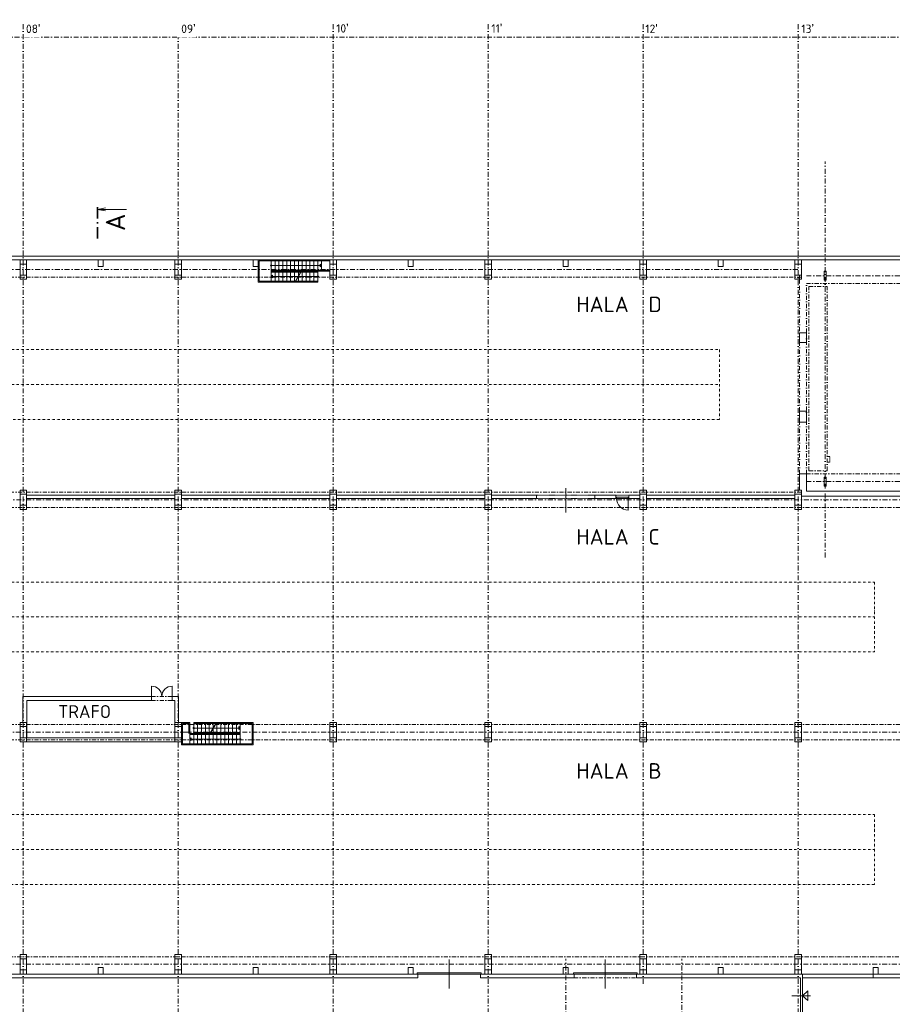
# Model space of a CAD drawing. Header units: millimetres. Extents: x -385852 to 693036, y -525006 to 444206.
# Tile 145 of 156: x 378275 to 445841, y 24304 to 100555. Entities that reach past the tile are written whole.
import ezdxf
from ezdxf.enums import TextEntityAlignment as Align

# ---------------------------------------------------------------- set-up
doc = ezdxf.new("R2010")
doc.units = ezdxf.units.MM
for name, pattern in [('CENTERX2', [101.6, 63.5, -12.7, 12.7, -12.7]), ('DASHDOT', [25.4, 12.7, -6.35, 0, -6.35]), ('DELICI', [7.7, 3, -1.4, 0.25, -1.4, 0.25, -1.4]), ('ČERCHOVANÁ', [25.4, 12.7, -6.35, 0, -6.35])]:
    doc.linetypes.add(name, pattern=pattern)
for name, color, linetype, lineweight in [('A99_N_kce-nad-vid', 7, 'DASHDOT', 5), ('A99_N_txt-popis-200', 240, 'Continuous', 5), ('A99_S_kce-nad-vid', 181, 'DASHDOT', 5), ('A99_S_kce-pohl', 61, 'Continuous', 5), ('A99_S_kce-rez-sil', 7, 'Continuous', 15), ('A99_S_kce-rez-ten', 6, 'Continuous', 9), ('A99_S_osy', 1, 'CENTERX2', 5), ('A99_S_otvory', 7, 'Continuous', 5), ('A99_S_sloupy', 7, 'Continuous', 5)]:
    doc.layers.add(name, color=color, linetype=linetype, lineweight=lineweight)
doc.styles.add('A99_popis', font='isocpeur.ttf')
doc.styles.add('ad_popis 100', font='isocpeur.ttf', dxfattribs={"height": 200})

# ---------------------------------------------------------------- blocks, each defined once
blk = doc.blocks.new('*U120')
at = {"color": 0, "linetype": 'ByBlock'}
blk.add_line((446.48, 0), (446.48, -11.25), dxfattribs=at)
at = {"color": 0, "linetype": 'ByBlock', "const_width": 0.63}
for points in [[(439.71, 0), (435.21, 0)], [(441.6, 0), (440.97, 0)], [(447.36, 0), (442.86, 0)]]:
    blk.add_lwpolyline(points, dxfattribs=at)
at = {"color": 0, "linetype": 'ByBlock'}
blk.add_lwpolyline([(447.03, -3.1), (446.48, 0), (445.93, -3.1)], dxfattribs=at)
at = {"color": 0, "linetype": 'ByBlock', "style": 'A99_popis'}
blk.add_attdef('OZNŘ_1K', (-9.63, -10.73), '', height=5, dxfattribs=at)
at = {"color": 0, "linetype": 'ByBlock', "style": 'A99_popis', "flags": 12}
blk.add_attdef('OZNŘ_2K', text='', height=5, dxfattribs=at).set_placement((444.84, -10.73), align=Align.RIGHT)

msp = doc.modelspace()

# ---------------------------------------------------------------- linework, layer by layer
at = {"layer": 'A99_N_kce-nad-vid', "color": 30, "linetype": 'ČERCHOVANÁ', "ltscale": 15}
for p, q in [((312100, 75005.3403), (432450, 75005.3403)), ((432450, 75005.3403), (432450, 69595)), ((312100, 72300.1702), (432450, 72300.1702)), ((312100, 57005.3403), (444450, 57005.3403)), ((444450, 57005.3403), (444450, 51594.6597)), ((312100, 54300.1702), (444450, 54300.1702)), ((312100, 51594.6597), (444450, 51594.6597)), ((312100, 39005.3403), (444450, 39005.3403)), ((444450, 39005.3403), (444450, 33594.6597)), ((312100, 36300.1702), (444450, 36300.1702))]:
    msp.add_line(p, q, dxfattribs=at)
for points in [[(432450, 69594.6597), (312100, 69594.6597)], [(444450, 33594.6597), (312100, 33594.6597)]]:
    msp.add_lwpolyline(points, dxfattribs=at)
at = {"layer": 'A99_S_kce-nad-vid', "linetype": 'ČERCHOVANÁ', "ltscale": 25}
for p, q in [((305750, 80610), (438800, 80610)), ((438651.3217, 76443.9797, 1797.0008), (438651.3217, 80130)), ((439190, 80130), (479880, 80130)), ((439190, 76314.8504, 1797.0008), (439190, 80130)), ((439390, 79880), (440790, 79880)), ((439390, 65630), (439390, 79880)), ((440790, 65630), (440790, 79880)), ((439190, 76314.8504), (439190, 69380)), ((438651.3217, 70225.2973), (438651.3217, 75550.8098, 1797.0008)), ((438651.3217, 65380), (438651.3217, 69380)), ((439190, 65380), (439190, 69380)), ((439390, 65630), (440790, 65630)), ((439190, 65380), (479880, 65380)), ((305750, 63970), (438800, 63970)), ((305750, 62790), (450800, 62790)), ((388480, 48140), (390080, 48140)), ((388480, 47840), (390080, 47840)), ((305750, 45970), (450800, 45970)), ((305750, 44790), (450800, 44790)), ((317750, 27990), (450800, 27990)), ((421200, 26350), (426040, 26350))]:
    msp.add_line(p, q, dxfattribs=at)
at = {"layer": 'A99_S_kce-pohl', "linetype": 'Continuous', "ltscale": 10}
for p, q in [((402300, 81950), (396750, 81950)), ((396750, 81770), (396750, 80230)), ((396825, 81875), (396825, 80305)), ((402300, 81875), (396825, 81875)), ((397750, 81570), (397750, 81950)), ((398050, 81165), (398050, 81875)), ((398350, 81165), (398350, 81875)), ((398650, 81165), (398650, 81875)), ((398950, 81165), (398950, 81875)), ((399250, 81165), (399250, 81875)), ((399550, 81165), (399550, 81875)), ((399850, 81165), (399850, 81875)), ((400150, 81165), (400150, 81875)), ((400450, 81165), (400450, 81875)), ((400750, 81165), (400750, 81875)), ((401050, 81165), (401050, 81875)), ((401350, 81165), (401350, 81875)), ((401650, 81520), (401543.934, 81626.066)), ((401543.934, 81413.934), (401543.934, 81626.066)), ((401650, 81090), (401650, 81950)), ((397750, 81090), (397750, 81470)), ((402300, 81165), (397750, 81165)), ((397750, 81090), (397750, 80230)), ((400063.6196, 81090), (397750, 81090)), ((400020.3183, 81015), (397750, 81015)), ((397800, 81520), (401543.934, 81520)), ((398050, 81015), (398050, 80305)), ((398350, 81015), (398350, 80305)), ((398650, 81015), (398650, 80305)), ((398950, 81015), (398950, 80305)), ((399250, 81015), (399250, 80305)), ((399550, 81015), (399550, 80305)), ((400063.6196, 81090), (399567.0984, 80230)), ((400098.2606, 81090), (399601.7394, 80230)), ((399850, 81015), (399850, 80720)), ((401350, 81015), (400054.9593, 81015)), ((401350, 81090), (400063.6196, 81090)), ((400150, 81015), (400150, 80305)), ((400450, 81015), (400450, 80305)), ((400750, 81015), (400750, 80305)), ((401050, 81015), (401050, 80305)), ((401350, 81090), (401350, 80710)), ((401350, 81090), (402300, 81090)), ((401650, 81520), (401543.934, 81413.934)), ((399567.0984, 80230), (396750, 80230)), ((399610.3996, 80305), (396825, 80305)), ((397750, 80660), (397856.066, 80766.066)), ((397750, 80660), (397856.066, 80553.934)), ((397856.066, 80766.066), (397856.066, 80553.934)), ((399815.359, 80660), (397856.066, 80660)), ((401350, 80230), (399567.0984, 80230)), ((401350, 80305), (399645.0407, 80305)), ((401300, 80660), (399850, 80660)), ((399850, 80660), (399850, 80305)), ((401350, 80610), (401350, 80230)), ((391450, 46130), (390800, 46130)), ((390875, 44410), (390875, 46055)), ((391375, 46055), (390875, 46055)), ((391375, 45270), (391375, 46055)), ((391450, 45270), (391450, 46130)), ((391750, 46130), (393532.9016, 46130)), ((391750, 45750), (391750, 46130)), ((391750, 46055), (393454.9593, 46055)), ((392050, 45345), (392050, 46055)), ((392350, 45345), (392350, 46055)), ((392650, 45345), (392650, 46055)), ((392950, 45345), (392950, 46055)), ((393001.7394, 45270), (393498.2606, 46130)), ((393036.3804, 45270), (393532.9016, 46130)), ((393250, 45700), (393250, 46055)), ((393489.6004, 46055), (396275, 46055)), ((393532.9016, 46130), (396350, 46130)), ((393550, 45345), (393550, 46055)), ((393850, 45345), (393850, 46055)), ((394150, 45345), (394150, 46055)), ((394450, 45345), (394450, 46055)), ((394750, 45345), (394750, 46055)), ((395050, 45345), (395050, 46055)), ((395350, 45700), (395243.934, 45806.066)), ((395243.934, 45593.934), (395243.934, 45806.066)), ((395350, 45270), (395350, 46130)), ((396275, 44485), (396275, 46055)), ((396350, 44410), (396350, 46130)), ((391450, 45270), (391450, 44410)), ((391750, 45270), (391450, 45270)), ((391450, 45195), (395350, 45195)), ((391750, 45270), (391750, 45650)), ((391750, 45345), (393045.0407, 45345)), ((391750, 45270), (393036.3804, 45270)), ((391750, 45195), (391750, 44485)), ((391800, 45700), (393250, 45700)), ((392050, 45195), (392050, 44485)), ((392350, 45195), (392350, 44485)), ((392650, 45195), (392650, 44485)), ((392950, 45195), (392950, 44485)), ((393036.3804, 45270), (395350, 45270)), ((393079.6817, 45345), (395350, 45345)), ((393250, 45345), (393250, 45640)), ((393250, 45195), (393250, 44485)), ((393284.641, 45700), (395243.934, 45700)), ((393550, 45195), (393550, 44485)), ((393850, 45195), (393850, 44485)), ((394150, 45195), (394150, 44485)), ((394450, 45195), (394450, 44485)), ((394750, 45195), (394750, 44485)), ((395050, 45195), (395050, 44485)), ((395350, 45700), (395243.934, 45593.934)), ((395350, 45270), (395350, 44890)), ((390800, 44410), (390800, 44950)), ((390800, 44485), (396275, 44485)), ((390800, 44410), (396350, 44410)), ((391450, 44840), (391556.066, 44946.066)), ((391450, 44840), (391556.066, 44733.934)), ((391556.066, 44946.066), (391556.066, 44733.934)), ((395300, 44840), (391556.066, 44840)), ((395350, 44790), (395350, 44410))]:
    msp.add_line(p, q, dxfattribs=at)
for points in [[(396750, 81850), (396850, 81850), (396850, 81950), (396750, 81950)], [(396750, 80230), (396850, 80230), (396850, 80330), (396750, 80330)], [(396350, 46130), (396250, 46130), (396250, 46030), (396350, 46030)], [(396350, 44510), (396250, 44510), (396250, 44410), (396350, 44410)]]:
    msp.add_lwpolyline(points, close=True, dxfattribs=at)
for centre in [(397750, 81520), (401350, 80660), (391750, 45700), (395350, 44840)]:
    msp.add_circle(centre, 50, dxfattribs=at)
at = {"layer": 'A99_S_kce-rez-sil'}
for p, q in [((311800, 82250), (461650, 82250)), ((312200, 81950), (438300, 81950)), ((438800, 81950), (447070, 81950)), ((438651.3217, 76314.8504), (439190, 76314.8504)), ((438651.3217, 75550.8098), (438651.3217, 76314.8504)), ((439190, 75550.8098), (439190, 76314.8504)), ((439190, 75550.8098), (438651.3217, 75550.8098)), ((438651.3217, 70225.2973), (438651.3217, 69380)), ((438651.3217, 65380), (438651.3217, 64130)), ((439190, 65380), (438651.3217, 65380)), ((439190, 65380), (439190, 64030)), ((390300, 63730), (378800, 63730)), ((390300, 63480), (378800, 63480)), ((402300, 63730), (390800, 63730)), ((402300, 63480), (390800, 63480)), ((414300, 63730), (402800, 63730)), ((414300, 63480), (402800, 63480)), ((418300, 63730), (414800, 63730)), ((418300, 63480), (414800, 63480)), ((418300, 63480), (418300, 63730)), ((424440, 63730), (422800, 63730)), ((422800, 63480), (422800, 63730)), ((424440, 63480), (422800, 63480)), ((424440, 63480), (424440, 63730)), ((426300, 63730), (425440, 63730)), ((425440, 63480), (425440, 63730)), ((425440, 63480), (426300, 63480)), ((438300, 63730), (426800, 63730)), ((438300, 63480), (426800, 63480)), ((450300, 63660), (438800, 63660)), ((439190, 64030), (447070, 64030)), ((378520, 46130), (378520, 48140)), ((378520, 48140), (388480, 48140)), ((388480, 48140), (388480, 47840)), ((390080, 48140), (390580, 48140)), ((390080, 48140), (390080, 47840)), ((390580, 48140), (390580, 46130)), ((378820, 44930), (378820, 47840)), ((378820, 47840), (388480, 47840)), ((390080, 47840), (390280, 47840)), ((390280, 47840), (390280, 44930)), ((378800, 44630), (390300, 44630)), ((378820, 44930), (390280, 44930)), ((365750, 26650), (409105, 26650)), ((365750, 26350), (409105, 26350)), ((409105, 26650), (409105, 26350)), ((413945, 26650), (413945, 26350)), ((413945, 26650), (421200, 26650)), ((413945, 26350), (415050, 26350)), ((415050, 26350), (415200, 26350)), ((415200, 26350), (421200, 26350)), ((421200, 26650), (421200, 26350)), ((426040, 26650), (438800, 26650)), ((426040, 26650), (426040, 26350)), ((426040, 26350), (438725.5457, 26350)), ((438725.5457, 17610), (438725.5457, 26350)), ((438875.5457, 17610), (438875.5457, 26650)), ((444350, 26650), (450300, 26650)), ((444350, 26650), (444350, 26350)), ((444350, 26350), (451100, 26350))]:
    msp.add_line(p, q, dxfattribs=at)
at = {"layer": 'A99_S_kce-rez-sil', "elevation": 898.5004}
msp.add_lwpolyline([(438651.3217, 70225.2973), (439191.4661, 70225.2973), (439190, 69380), (438651.3217, 69380), (438651.3217, 70225.2973)], close=True, dxfattribs=at)
at = {"layer": 'A99_S_kce-rez-ten', "color": 0}
msp.add_line((438651.3217, 80770), (438651.3217, 80130), dxfattribs=at)
at = {"layer": 'A99_S_kce-rez-ten', "linetype": 'DELICI', "ltscale": 10}
for p, q in [((440993.2962, 66730), (440790, 66730)), ((440993.2962, 66295), (440993.2962, 66730)), ((440790, 66295), (440993.2962, 66295)), ((418300, 63730), (422800, 63730)), ((418300, 63480), (422800, 63480)), ((425440, 63730), (424440, 63730))]:
    msp.add_line(p, q, dxfattribs=at)
at = {"layer": 'A99_S_kce-rez-ten'}
for p, q in [((438875.5457, 26650), (438800, 26650)), ((438875.5457, 24972.081), (439291.2875, 25337.044)), ((439291.2875, 25337.044), (439291.2875, 24972.081)), ((438064.1053, 24972.081), (439515.9511, 24972.081)), ((438875.5457, 24972.081), (439291.2875, 24607.1179)), ((439291.2875, 24607.1179), (439291.2875, 24972.081))]:
    msp.add_line(p, q, dxfattribs=at)
at = {"layer": 'A99_S_osy', "linetype": 'DASHDOT', "lineweight": 5, "ltscale": 30}
for p, q in [((390550, 100200), (390550, -5085)), ((402550, 100200), (402550, -5010)), ((414550, 100200), (414550, -5085)), ((426550, 100200), (426550, 25717.7744)), ((438550, 100200), (438550, -5085)), ((440650, 58905.4699), (440650, 89569.6209)), ((296400, 81200), (438800, 81200)), ((439190, 80730), (487349.6209, 80730)), ((439190, 64780), (487349.6209, 64780)), ((450800, 63380), (296400, 63380)), ((487349.6209, 45380), (296400, 45380)), ((420550, -5085), (420550, 27821.6856)), ((429550, -5085), (429550, 27821.6856)), ((487349.6209, 27400), (296400, 27400))]:
    msp.add_line(p, q, dxfattribs=at)
msp.add_lwpolyline([(452950, 99200), (304375, 99200)], dxfattribs=at)
at = {"layer": 'A99_S_otvory'}
for p, q in [((420550, 62379.5692), (420550, 64275.9565)), ((424440, 63580), (425440, 63580)), ((424440, 63480), (425440, 63480)), ((424490, 63480), (424490, 63580)), ((425390, 63480), (425390, 63580)), ((425390, 63480), (425390, 62580)), ((388480, 48140), (388480, 48940)), ((390080, 48140), (390080, 48940)), ((411525, 25515.9993), (411525, 27784.0007)), ((423620, 25515.9993), (423620, 27784.0007)), ((438875.5457, 26650), (444350, 26650)), ((438875.5457, 26350), (444350, 26350))]:
    msp.add_line(p, q, dxfattribs=at)
msp.add_lwpolyline([(413995, 26650), (409055, 26650), (409055, 26750), (413995, 26750), (413995, 26650), (413995, 26650)], dxfattribs=at)
msp.add_lwpolyline([(426090, 26650), (421150, 26650), (421150, 26750), (426090, 26750)], close=True, dxfattribs=at)
for centre, radius, start, end in [((425390, 63480), 900, 180, 270), ((388480, 48140), 800, 0, 90), ((390080, 48140), 800, 90, 180)]:
    msp.add_arc(centre, radius, start, end, dxfattribs=at)
at = {"layer": 'A99_S_sloupy', "linetype": 'Continuous', "ltscale": 2}
for points in [[(378800, 80450), (378300, 80450), (378300, 81950), (378800, 81950)], [(378800, 80450), (378300, 80450), (378300, 81950), (378800, 81950)], [(390800, 80450), (390300, 80450), (390300, 81950), (390800, 81950)], [(390800, 80450), (390300, 80450), (390300, 81950), (390800, 81950)], [(402800, 80450), (402300, 80450), (402300, 81950), (402800, 81950)], [(402800, 80450), (402300, 80450), (402300, 81950), (402800, 81950)], [(414800, 80450), (414300, 80450), (414300, 81950), (414800, 81950)], [(414800, 80450), (414300, 80450), (414300, 81950), (414800, 81950)], [(426800, 80450), (426300, 80450), (426300, 81950), (426800, 81950)], [(426800, 80450), (426300, 80450), (426300, 81950), (426800, 81950)], [(438800, 80450), (438300, 80450), (438300, 81950), (438800, 81950)], [(438800, 80450), (438300, 80450), (438300, 81950), (438800, 81950)], [(378800, 62630), (378300, 62630), (378300, 64130), (378800, 64130)], [(378800, 62630), (378300, 62630), (378300, 64130), (378800, 64130)], [(390800, 62630), (390300, 62630), (390300, 64130), (390800, 64130)], [(390800, 62630), (390300, 62630), (390300, 64130), (390800, 64130)], [(402800, 62630), (402300, 62630), (402300, 64130), (402800, 64130)], [(402800, 62630), (402300, 62630), (402300, 64130), (402800, 64130)], [(414800, 62630), (414300, 62630), (414300, 64130), (414800, 64130)], [(414800, 62630), (414300, 62630), (414300, 64130), (414800, 64130)], [(426800, 62630), (426300, 62630), (426300, 64130), (426800, 64130)], [(426800, 62630), (426300, 62630), (426300, 64130), (426800, 64130)], [(438800, 62630), (438300, 62630), (438300, 64130), (438800, 64130)], [(438800, 62630), (438300, 62630), (438300, 64130), (438800, 64130)], [(378800, 44630), (378300, 44630), (378300, 46130), (378800, 46130)], [(378800, 44630), (378300, 44630), (378300, 46130), (378800, 46130)], [(390800, 44630), (390300, 44630), (390300, 46130), (390800, 46130)], [(390800, 44630), (390300, 44630), (390300, 46130), (390800, 46130)], [(402800, 44630), (402300, 44630), (402300, 46130), (402800, 46130)], [(402800, 44630), (402300, 44630), (402300, 46130), (402800, 46130)], [(414800, 44630), (414300, 44630), (414300, 46130), (414800, 46130)], [(414800, 44630), (414300, 44630), (414300, 46130), (414800, 46130)], [(426800, 44630), (426300, 44630), (426300, 46130), (426800, 46130)], [(426800, 44630), (426300, 44630), (426300, 46130), (426800, 46130)], [(438800, 44630), (438300, 44630), (438300, 46130), (438800, 46130)], [(438800, 44630), (438300, 44630), (438300, 46130), (438800, 46130)], [(378800, 26650), (378300, 26650), (378300, 28150), (378800, 28150)], [(378800, 26650), (378300, 26650), (378300, 28150), (378800, 28150)], [(390800, 26650), (390300, 26650), (390300, 28150), (390800, 28150)], [(390800, 26650), (390300, 26650), (390300, 28150), (390800, 28150)], [(402800, 26650), (402300, 26650), (402300, 28150), (402800, 28150)], [(402800, 26650), (402300, 26650), (402300, 28150), (402800, 28150)], [(414800, 26650), (414300, 26650), (414300, 28150), (414800, 28150)], [(414800, 26650), (414300, 26650), (414300, 28150), (414800, 28150)], [(426800, 26650), (426300, 26650), (426300, 28150), (426800, 28150)], [(426800, 26650), (426300, 26650), (426300, 28150), (426800, 28150)], [(438800, 26650), (438300, 26650), (438300, 28150), (438800, 28150)], [(438800, 26650), (438300, 26650), (438300, 28150), (438800, 28150)]]:
    msp.add_lwpolyline(points, close=True, dxfattribs=at)
at = {"layer": 'A99_S_sloupy', "linetype": 'Continuous', "lineweight": 20, "ltscale": 2}
for points in [[(378300, 81950), (378800, 81950), (378800, 81630), (378300, 81630)], [(390300, 81950), (390800, 81950), (390800, 81630), (390300, 81630)], [(402300, 81950), (402800, 81950), (402800, 81630), (402300, 81630)], [(414300, 81950), (414800, 81950), (414800, 81630), (414300, 81630)], [(426300, 81950), (426800, 81950), (426800, 81630), (426300, 81630)], [(438300, 81950), (438800, 81950), (438800, 81630), (438300, 81630)], [(378300, 80770), (378800, 80770), (378800, 80450), (378300, 80450)], [(390300, 80770), (390800, 80770), (390800, 80450), (390300, 80450)], [(402300, 80770), (402800, 80770), (402800, 80450), (402300, 80450)], [(414300, 80770), (414800, 80770), (414800, 80450), (414300, 80450)], [(426300, 80770), (426800, 80770), (426800, 80450), (426300, 80450)], [(438300, 80770), (438800, 80770), (438800, 80450), (438300, 80450)], [(378300, 64130), (378800, 64130), (378800, 63810), (378300, 63810)], [(390300, 64130), (390800, 64130), (390800, 63810), (390300, 63810)], [(402300, 64130), (402800, 64130), (402800, 63810), (402300, 63810)], [(414300, 64130), (414800, 64130), (414800, 63810), (414300, 63810)], [(426300, 64130), (426800, 64130), (426800, 63810), (426300, 63810)], [(438300, 64130), (438800, 64130), (438800, 63810), (438300, 63810)], [(378300, 62950), (378800, 62950), (378800, 62630), (378300, 62630)], [(390300, 62950), (390800, 62950), (390800, 62630), (390300, 62630)], [(402300, 62950), (402800, 62950), (402800, 62630), (402300, 62630)], [(414300, 62950), (414800, 62950), (414800, 62630), (414300, 62630)], [(426300, 62950), (426800, 62950), (426800, 62630), (426300, 62630)], [(438300, 62950), (438800, 62950), (438800, 62630), (438300, 62630)], [(378300, 46130), (378800, 46130), (378800, 45810), (378300, 45810)], [(390300, 46130), (390800, 46130), (390800, 45810), (390300, 45810)], [(402300, 46130), (402800, 46130), (402800, 45810), (402300, 45810)], [(414300, 46130), (414800, 46130), (414800, 45810), (414300, 45810)], [(426300, 46130), (426800, 46130), (426800, 45810), (426300, 45810)], [(438300, 46130), (438800, 46130), (438800, 45810), (438300, 45810)], [(378300, 44950), (378800, 44950), (378800, 44630), (378300, 44630)], [(390300, 44950), (390800, 44950), (390800, 44630), (390300, 44630)], [(402300, 44950), (402800, 44950), (402800, 44630), (402300, 44630)], [(414300, 44950), (414800, 44950), (414800, 44630), (414300, 44630)], [(426300, 44950), (426800, 44950), (426800, 44630), (426300, 44630)], [(438300, 44950), (438800, 44950), (438800, 44630), (438300, 44630)], [(378300, 28150), (378800, 28150), (378800, 27830), (378300, 27830)], [(390300, 28150), (390800, 28150), (390800, 27830), (390300, 27830)], [(402300, 28150), (402800, 28150), (402800, 27830), (402300, 27830)], [(414300, 28150), (414800, 28150), (414800, 27830), (414300, 27830)], [(426300, 28150), (426800, 28150), (426800, 27830), (426300, 27830)], [(438300, 28150), (438800, 28150), (438800, 27830), (438300, 27830)], [(378300, 26970), (378800, 26970), (378800, 26650), (378300, 26650)], [(390300, 26970), (390800, 26970), (390800, 26650), (390300, 26650)], [(402300, 26970), (402800, 26970), (402800, 26650), (402300, 26650)], [(414300, 26970), (414800, 26970), (414800, 26650), (414300, 26650)], [(426300, 26970), (426800, 26970), (426800, 26650), (426300, 26650)], [(438300, 26970), (438800, 26970), (438800, 26650), (438300, 26650)]]:
    msp.add_lwpolyline(points, close=True, dxfattribs=at)
at = {"layer": 'A99_S_sloupy', "ltscale": 2}
for points in [[(384750, 81450), (384350, 81450), (384350, 81950), (384750, 81950)], [(396750, 81450), (396350, 81450), (396350, 81950), (396750, 81950)], [(408750, 81450), (408350, 81450), (408350, 81950), (408750, 81950)], [(420750, 81450), (420350, 81450), (420350, 81950), (420750, 81950)], [(432750, 81450), (432350, 81450), (432350, 81950), (432750, 81950)], [(440730, 80380), (440570, 80380), (440570, 81080), (440730, 81080)], [(440730, 64430), (440570, 64430), (440570, 65130), (440730, 65130)], [(384750, 27150), (384350, 27150), (384350, 26650), (384750, 26650)], [(396750, 27150), (396350, 27150), (396350, 26650), (396750, 26650)], [(408750, 27150), (408350, 27150), (408350, 26650), (408750, 26650)], [(420750, 27150), (420350, 27150), (420350, 26650), (420750, 26650)], [(432750, 27150), (432350, 27150), (432350, 26650), (432750, 26650)], [(444750, 27150), (444350, 27150), (444350, 26650), (444750, 26650)]]:
    msp.add_lwpolyline(points, close=True, dxfattribs=at)

# ---------------------------------------------------------------- block references
at = {"layer": 'A99_N_txt-popis-200'}
ref = msp.add_blockref('*U120', (384296.3675, -3432.5), dxfattribs=dict(at, xscale=200, yscale=200, zscale=200, rotation=90))
ref.add_attrib('OZNŘ_2K', 'A', dxfattribs={"layer": '0', "color": 0, "linetype": 'ByBlock', "height": 1500, "rotation": 90, "style": 'A99_popis', "flags": 12}).set_placement((386441.5155, 85536.4987), align=Align.RIGHT)

# ---------------------------------------------------------------- texts
at = {"layer": 'A99_N_txt-popis-200', "lineweight": 9, "ltscale": 5, "style": 'ad_popis 100'}
for s, height, p in [('HALA  D', 1200, (421370, 77905)), ('HALA  C', 1200, (421370, 59905)), ('TRAFO', 1000, (381248.4746, 46472.484)), ('HALA  B', 1200, (421370, 41780))]:
    msp.add_text(s, height=height, dxfattribs=at).set_placement(p)
at = {"layer": 'A99_N_txt-popis-200', "color": 1, "lineweight": 0, "char_height": 650, "attachment_point": 1, "style": 'ad_popis 100'}
for s, insert in [("10{\\fArial|b0|i0|c238|p34;\\H1.08333x;'}", (402780, 100258.5154)), ("11{\\fArial|b0|i0|c238|p34;\\H1.08333x;'}", (414800, 100258.5154)), ("12{\\fArial|b0|i0|c238|p34;\\H1.08333x;'}", (426720, 100228.5154)), ("13{\\fArial|b0|i0|c238|p34;\\H1.08333x;'}", (438800, 100228.5154))]:
    msp.add_mtext_dynamic_manual_height_columns(s, width=832.5, gutter_width=1000, heights=[0], dxfattribs=dict(at, insert=insert))

# ---------------------------------------------------------------- next in the draw order: texts
at = {"layer": 'A99_N_txt-popis-200', "color": 1, "lineweight": 0, "char_height": 650, "attachment_point": 1, "style": 'ad_popis 100', "bg_fill": 2}
for s, insert in [("08{\\fArial|b0|i0|c238|p34;\\H1.08333x;'}", (378760, 100230)), ("09{\\fArial|b0|i0|c238|p34;\\H1.08333x;'}", (390780, 100230))]:
    msp.add_mtext_dynamic_manual_height_columns(s, width=832.5, gutter_width=1000, heights=[0], dxfattribs=dict(at, insert=insert))

# ---------------------------------------------------------------- next in the draw order: linework, layer by layer
at = {"layer": 'A99_S_osy', "linetype": 'DASHDOT', "lineweight": 5, "ltscale": 30}
msp.add_line((378550, 100200), (378550, -5085), dxfattribs=at)

doc.saveas('drawing.dxf')
